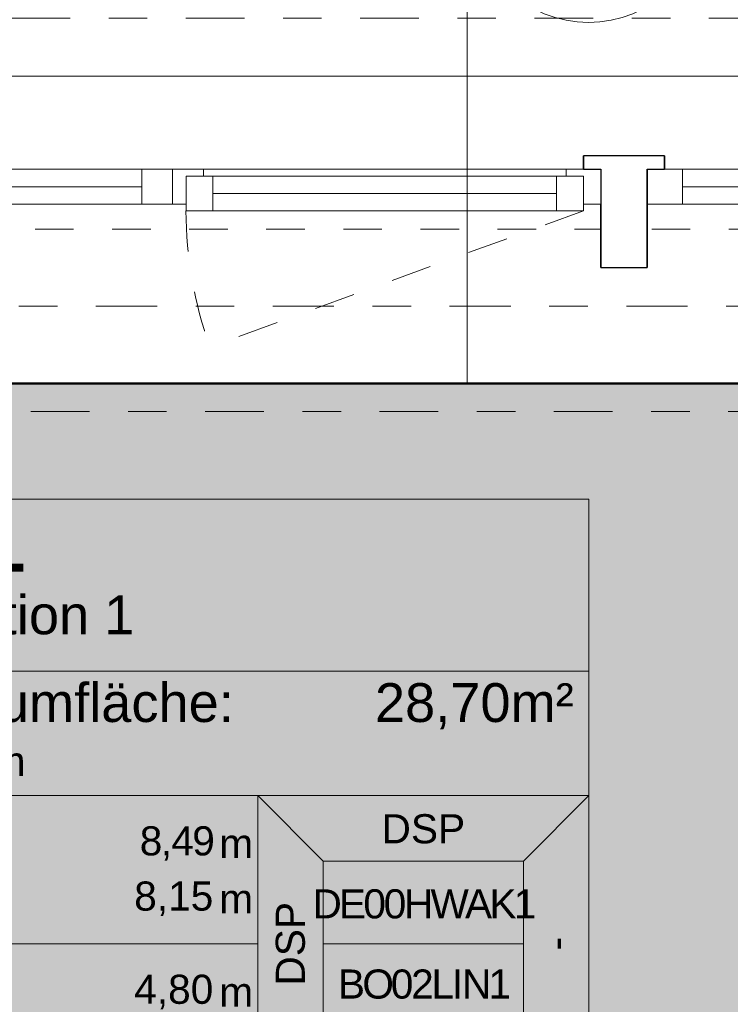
# Model space of a CAD drawing. Header units: metres. Extents: x -180 to 4, y -49 to 6.
# Tile 177 of 256: x -174.36 to -172.52, y -2.26 to 0.3. Entities that reach past the tile are written whole.
import ezdxf

# ---------------------------------------------------------------- set-up
doc = ezdxf.new("R2010")
doc.units = ezdxf.units.M
doc.header["$LTSCALE"] = 0.05
doc.header["$PDMODE"] = 1
doc.header["$PDSIZE"] = -2
for name, pattern in [('ISO-10 Strichpunktlinie', [4.699, 3.048, -0.762, 0.127, -0.762]), ('Linienart-20', [2.116531, 1.058062, -1.058469]), ('Linienart-34', [4.233, 2.116, -2.117]), ('Linienart-53', [5.291531, 3.175, -1.058062, 0.352704, -0.705764])]:
    doc.linetypes.add(name, pattern=pattern)
doc.layers.get('0').update_dxf_attribs({"lineweight": 25})
for name, color, linetype, lineweight, true_color in [('30 -33 Aussenwände- 7 Fassade_ Elemente', 7, 'Continuous', 9, 0x00aacc), ('30 -35 Decken- 1 Konstruktion-Träger- Stahlbeton', 7, 'Continuous', 13, 0x33aa00), ('70 -72 Beschriftung- 7 Detailverweise', 7, 'Continuous', 9, 0x00dd00), ('70 -72 Beschriftung- 7 Detailverweise Linie', 7, 'Continuous', 9, 0x00dd00), ('70 -75 Raumstempel- 1 Raumstempel', 1, 'Continuous', 50, 0xff0000), ('70 -76 Bemaßung- 2 Allgemein', 7, 'Continuous', 5, 0x6666cc), ('CW-Unsichtbar', 7, 'Continuous', 9, 0x599559)]:
    doc.layers.add(name, color=color, linetype=linetype, lineweight=lineweight, true_color=true_color)
doc.layers.add('70 -71 Achsen- 1 Gebäudeachsen', color=7, linetype='Linienart-53', lineweight=18)
doc.layers.add('Keine', color=7, linetype='Continuous', lineweight=9)
doc.styles.add('Arial', font='arial.ttf')
doc.styles.add('Arial (bold)', font='arialbd.ttf')
doc.dimstyles.new('k+k_klein', dxfattribs={"dimtxt": 0.100689, "dimasz": 0.05302, "dimexe": 0.05, "dimexo": 0.15, "dimgap": 0.005, "dimtad": 1, "dimdec": 3, "dimtxsty": 'Arial', "dimblk": 'VW_SLASH-2', "dimblk1": 'VW_SLASH-2', "dimblk2": 'VW_SLASH-2', "dimcen": 0, "dimdle": 0.025, "dimadec": 3, "dimazin": 0, "dimtfac": 0.75, "dimtdec": 3, "dimtix": 1, "dimtmove": 0, "dimatfit": 0, "dimldrblk": 'VW_FILLEDARROW', "dimfxl": 0.1, "dimfxlon": 1, "dimfrac": 2, "dimtolj": 1, "dimarcsym": 0})

# ---------------------------------------------------------------- blocks, each defined once
blk = doc.blocks.new('Gruppe-2479')
at = {"color": 255, "linetype": 'Continuous', "lineweight": 9, "transparency": 33554687}
blk.add_wipeout([(-0.55, 0.035), (-0.55, -0.225), (0.55, -0.225), (0.55, 0.035)], dxfattribs=at).dxf.layer = '30 -33 Aussenwände- 7 Fassade_ Elemente'
at = {"layer": '30 -33 Aussenwände- 7 Fassade_ Elemente', "color": 7, "linetype": 'Continuous', "lineweight": 9, "transparency": 33554687, "flags": 128}
blk.add_lwpolyline([(-0.55, 0.035), (-0.55, -0.225), (0.55, -0.225), (0.55, 0.035)], dxfattribs=at)
blk = doc.blocks.new('Gruppe-2480')
at = {"color": 255, "linetype": 'Continuous', "lineweight": 9, "transparency": 33554687}
blk.add_wipeout([(-0.55, 0.125), (-0.55, 0.225), (0.55, 0.225), (0.55, 0.125)], dxfattribs=at).dxf.layer = '30 -33 Aussenwände- 7 Fassade_ Elemente'
at = {"layer": '30 -33 Aussenwände- 7 Fassade_ Elemente', "color": 7, "linetype": 'Continuous', "lineweight": 9, "transparency": 33554687, "flags": 128}
blk.add_lwpolyline([(-0.55, 0.125), (-0.55, 0.225), (0.55, 0.225), (0.55, 0.125)], dxfattribs=at)
blk = doc.blocks.new('Gruppe-2481')
at = {"color": 255, "linetype": 'Continuous', "lineweight": 5, "transparency": 33554687}
blk.add_wipeout([(-0.47, 0.1075), (-0.47, 0.125), (0.47, 0.125), (0.47, 0.1075)], dxfattribs=at).dxf.layer = '30 -33 Aussenwände- 7 Fassade_ Elemente'
blk = doc.blocks.new('Gruppe-2482')
at = {"layer": '30 -33 Aussenwände- 7 Fassade_ Elemente', "color": 7, "linetype": 'Continuous', "lineweight": 9, "transparency": 33554687}
blk.add_line((-0.47, 0.125), (0.47, 0.125), dxfattribs=at)
at = {"color": 255, "linetype": 'Continuous', "lineweight": 9, "transparency": 33554687}
blk.add_wipeout([(-0.47, 0.125), (0.47, 0.125), (0.47, 0.035), (-0.47, 0.035)], dxfattribs=at).dxf.layer = '30 -33 Aussenwände- 7 Fassade_ Elemente'
at = {"layer": '30 -33 Aussenwände- 7 Fassade_ Elemente', "color": 7, "linetype": 'Continuous', "lineweight": 9, "transparency": 33554687}
blk.add_line((0.47, 0.08), (-0.47, 0.08), dxfattribs=at)
at = {"layer": '30 -33 Aussenwände- 7 Fassade_ Elemente', "color": 7, "linetype": 'Continuous', "lineweight": 9, "transparency": 33554687, "flags": 128}
blk.add_lwpolyline([(-0.47, 0.125), (0.47, 0.125), (0.47, 0.035), (-0.47, 0.035)], close=True, dxfattribs=at)
blk = doc.blocks.new('Gruppe-2483')
at = {"color": 255, "linetype": 'Continuous', "lineweight": 9, "transparency": 33554687}
for points in [[(-0.55, 0.125), (-0.47, 0.125), (-0.47, 0.035), (-0.55, 0.035)], [(0.55, 0.125), (0.47, 0.125), (0.47, 0.035), (0.55, 0.035)]]:
    blk.add_wipeout(points, dxfattribs=at).dxf.layer = '30 -33 Aussenwände- 7 Fassade_ Elemente'
at = {"layer": '30 -33 Aussenwände- 7 Fassade_ Elemente', "color": 7, "linetype": 'Continuous', "lineweight": 9, "transparency": 33554687}
for p, q in [((-0.55, 0.035), (-0.55, 0.125)), ((-0.47, 0.035), (-0.47, 0.125)), ((0.47, 0.035), (0.47, 0.125)), ((0.55, 0.035), (0.55, 0.125))]:
    blk.add_line(p, q, dxfattribs=at)
at = {"layer": '30 -33 Aussenwände- 7 Fassade_ Elemente', "color": 7, "linetype": 'Continuous', "lineweight": 9, "transparency": 33554687, "flags": 128}
for points in [[(-0.55, 0.125), (-0.47, 0.125), (-0.47, 0.035), (-0.55, 0.035)], [(0.55, 0.125), (0.47, 0.125), (0.47, 0.035), (0.55, 0.035)]]:
    blk.add_lwpolyline(points, close=True, dxfattribs=at)
blk = doc.blocks.new('Gruppe-2484')
at = {"layer": '30 -33 Aussenwände- 7 Fassade_ Elemente', "color": 7, "transparency": 33554687}
for name in ['Gruppe-2480', 'Gruppe-2479']:
    blk.add_blockref(name, (0, 0), dxfattribs=at)
blk.add_blockref('Gruppe-2481', (0, 0), dxfattribs=at)
blk.add_blockref('Gruppe-2482', (0, 0), dxfattribs=at)
blk.add_blockref('Gruppe-2483', (0, 0), dxfattribs=at)
blk = doc.blocks.new('Fenster (2D)-94')
at = {"layer": 'CW-Unsichtbar', "linetype": 'Continuous', "lineweight": 5, "transparency": 33554687}
for p in [(-0.55, 0), (0.55, 0)]:
    blk.add_point(p, dxfattribs=at)
at = {"layer": '30 -33 Aussenwände- 7 Fassade_ Elemente', "color": 0, "flags": 1}
for tag in ['IFC_UUID', 'instanceID']:
    blk.add_attdef(tag, (-175.0643, -0.442), '', height=0.00018, dxfattribs=at)
at = {"layer": '30 -33 Aussenwände- 7 Fassade_ Elemente', "color": 7, "transparency": 33554687}
blk.add_blockref('Gruppe-2484', (0, 0), dxfattribs=at)
blk = doc.blocks.new('Gruppe-2497')
at = {"color": 255, "linetype": 'Continuous', "lineweight": 9, "transparency": 33554687}
blk.add_wipeout([(-0.55, 0.035), (-0.55, -0.225), (0.55, -0.225), (0.55, 0.035)], dxfattribs=at).dxf.layer = '30 -33 Aussenwände- 7 Fassade_ Elemente'
at = {"layer": '30 -33 Aussenwände- 7 Fassade_ Elemente', "color": 7, "linetype": 'Continuous', "lineweight": 9, "transparency": 33554687, "flags": 128}
blk.add_lwpolyline([(-0.55, 0.035), (-0.55, -0.225), (0.55, -0.225), (0.55, 0.035)], dxfattribs=at)
blk = doc.blocks.new('Gruppe-2498')
at = {"color": 255, "linetype": 'Continuous', "lineweight": 9, "transparency": 33554687}
blk.add_wipeout([(-0.55, 0.125), (-0.55, 0.225), (0.55, 0.225), (0.55, 0.125)], dxfattribs=at).dxf.layer = '30 -33 Aussenwände- 7 Fassade_ Elemente'
at = {"layer": '30 -33 Aussenwände- 7 Fassade_ Elemente', "color": 7, "linetype": 'Continuous', "lineweight": 9, "transparency": 33554687, "flags": 128}
blk.add_lwpolyline([(-0.55, 0.125), (-0.55, 0.225), (0.55, 0.225), (0.55, 0.125)], dxfattribs=at)
blk = doc.blocks.new('Gruppe-2499')
at = {"color": 255, "linetype": 'Continuous', "lineweight": 5, "transparency": 33554687}
blk.add_wipeout([(-0.47, 0.1075), (-0.47, 0.125), (0.47, 0.125), (0.47, 0.1075)], dxfattribs=at).dxf.layer = '30 -33 Aussenwände- 7 Fassade_ Elemente'
blk = doc.blocks.new('Gruppe-2500')
at = {"layer": '30 -33 Aussenwände- 7 Fassade_ Elemente', "color": 7, "linetype": 'Continuous', "lineweight": 9, "transparency": 33554687}
blk.add_line((-0.47, 0.125), (0.47, 0.125), dxfattribs=at)
at = {"color": 255, "linetype": 'Continuous', "lineweight": 9, "transparency": 33554687}
blk.add_wipeout([(-0.47, 0.125), (0.47, 0.125), (0.47, 0.035), (-0.47, 0.035)], dxfattribs=at).dxf.layer = '30 -33 Aussenwände- 7 Fassade_ Elemente'
at = {"layer": '30 -33 Aussenwände- 7 Fassade_ Elemente', "color": 7, "linetype": 'Continuous', "lineweight": 9, "transparency": 33554687}
blk.add_line((0.47, 0.08), (-0.47, 0.08), dxfattribs=at)
at = {"layer": '30 -33 Aussenwände- 7 Fassade_ Elemente', "color": 7, "linetype": 'Continuous', "lineweight": 9, "transparency": 33554687, "flags": 128}
blk.add_lwpolyline([(-0.47, 0.125), (0.47, 0.125), (0.47, 0.035), (-0.47, 0.035)], close=True, dxfattribs=at)
blk = doc.blocks.new('Gruppe-2501')
at = {"color": 255, "linetype": 'Continuous', "lineweight": 9, "transparency": 33554687}
for points in [[(-0.55, 0.125), (-0.47, 0.125), (-0.47, 0.035), (-0.55, 0.035)], [(0.55, 0.125), (0.47, 0.125), (0.47, 0.035), (0.55, 0.035)]]:
    blk.add_wipeout(points, dxfattribs=at).dxf.layer = '30 -33 Aussenwände- 7 Fassade_ Elemente'
at = {"layer": '30 -33 Aussenwände- 7 Fassade_ Elemente', "color": 7, "linetype": 'Continuous', "lineweight": 9, "transparency": 33554687}
for p, q in [((-0.55, 0.035), (-0.55, 0.125)), ((-0.47, 0.035), (-0.47, 0.125)), ((0.47, 0.035), (0.47, 0.125)), ((0.55, 0.035), (0.55, 0.125))]:
    blk.add_line(p, q, dxfattribs=at)
at = {"layer": '30 -33 Aussenwände- 7 Fassade_ Elemente', "color": 7, "linetype": 'Continuous', "lineweight": 9, "transparency": 33554687, "flags": 128}
for points in [[(-0.55, 0.125), (-0.47, 0.125), (-0.47, 0.035), (-0.55, 0.035)], [(0.55, 0.125), (0.47, 0.125), (0.47, 0.035), (0.55, 0.035)]]:
    blk.add_lwpolyline(points, close=True, dxfattribs=at)
blk = doc.blocks.new('Gruppe-2502')
at = {"layer": '30 -33 Aussenwände- 7 Fassade_ Elemente', "color": 7, "transparency": 33554687}
for name in ['Gruppe-2498', 'Gruppe-2497']:
    blk.add_blockref(name, (0, 0), dxfattribs=at)
blk.add_blockref('Gruppe-2499', (0, 0), dxfattribs=at)
blk.add_blockref('Gruppe-2500', (0, 0), dxfattribs=at)
blk.add_blockref('Gruppe-2501', (0, 0), dxfattribs=at)
blk = doc.blocks.new('Fenster (2D)-95')
at = {"layer": 'CW-Unsichtbar', "linetype": 'Continuous', "lineweight": 5, "transparency": 33554687}
for p in [(-0.55, 0), (0.55, 0)]:
    blk.add_point(p, dxfattribs=at)
at = {"layer": '30 -33 Aussenwände- 7 Fassade_ Elemente', "color": 0, "flags": 1}
for tag in ['IFC_UUID', 'instanceID']:
    blk.add_attdef(tag, (-172.721, -0.442), '', height=0.00018, dxfattribs=at)
at = {"layer": '30 -33 Aussenwände- 7 Fassade_ Elemente', "color": 7, "transparency": 33554687}
blk.add_blockref('Gruppe-2502', (0, 0), dxfattribs=at)
blk = doc.blocks.new('Gruppe-2539')
at = {"color": 255, "linetype": 'Continuous', "lineweight": 9, "transparency": 33554687}
blk.add_wipeout([(-0.55, 0.035), (-0.55, -0.225), (0.55, -0.225), (0.55, 0.035)], dxfattribs=at).dxf.layer = '30 -33 Aussenwände- 7 Fassade_ Elemente'
at = {"layer": '30 -33 Aussenwände- 7 Fassade_ Elemente', "color": 7, "linetype": 'Continuous', "lineweight": 9, "transparency": 33554687, "flags": 128}
blk.add_lwpolyline([(-0.55, 0.035), (-0.55, -0.225), (0.55, -0.225), (0.55, 0.035)], dxfattribs=at)
blk = doc.blocks.new('Gruppe-2540')
at = {"color": 255, "linetype": 'Continuous', "lineweight": 9, "transparency": 33554687}
blk.add_wipeout([(-0.55, 0.125), (-0.55, 0.225), (0.55, 0.225), (0.55, 0.125)], dxfattribs=at).dxf.layer = '30 -33 Aussenwände- 7 Fassade_ Elemente'
at = {"layer": '30 -33 Aussenwände- 7 Fassade_ Elemente', "color": 7, "linetype": 'Continuous', "lineweight": 9, "transparency": 33554687, "flags": 128}
blk.add_lwpolyline([(-0.55, 0.125), (-0.55, 0.225), (0.55, 0.225), (0.55, 0.125)], dxfattribs=at)
blk = doc.blocks.new('Gruppe-2541')
at = {"color": 255, "linetype": 'Continuous', "lineweight": 5, "transparency": 33554687}
blk.add_wipeout([(-0.47, 0.1075), (-0.47, 0.125), (0.47, 0.125), (0.47, 0.1075)], dxfattribs=at).dxf.layer = '30 -33 Aussenwände- 7 Fassade_ Elemente'
blk = doc.blocks.new('Gruppe-2542')
at = {"layer": '30 -33 Aussenwände- 7 Fassade_ Elemente', "color": 7, "linetype": 'Continuous', "lineweight": 9, "transparency": 33554687}
blk.add_line((-0.47, 0.125), (0.47, 0.125), dxfattribs=at)
at = {"color": 255, "linetype": 'Continuous', "lineweight": 9, "transparency": 33554687}
blk.add_wipeout([(-0.47, 0.125), (0.47, 0.125), (0.47, 0.035), (-0.47, 0.035)], dxfattribs=at).dxf.layer = '30 -33 Aussenwände- 7 Fassade_ Elemente'
at = {"layer": '30 -33 Aussenwände- 7 Fassade_ Elemente', "color": 7, "linetype": 'Continuous', "lineweight": 9, "transparency": 33554687}
blk.add_line((0.47, 0.08), (-0.47, 0.08), dxfattribs=at)
at = {"layer": '30 -33 Aussenwände- 7 Fassade_ Elemente', "color": 7, "linetype": 'Continuous', "lineweight": 9, "transparency": 33554687, "flags": 128}
blk.add_lwpolyline([(-0.47, 0.125), (0.47, 0.125), (0.47, 0.035), (-0.47, 0.035)], close=True, dxfattribs=at)
blk = doc.blocks.new('Gruppe-2543')
at = {"color": 255, "linetype": 'Continuous', "lineweight": 9, "transparency": 33554687}
for points in [[(-0.55, 0.125), (-0.47, 0.125), (-0.47, 0.035), (-0.55, 0.035)], [(0.55, 0.125), (0.47, 0.125), (0.47, 0.035), (0.55, 0.035)]]:
    blk.add_wipeout(points, dxfattribs=at).dxf.layer = '30 -33 Aussenwände- 7 Fassade_ Elemente'
at = {"layer": '30 -33 Aussenwände- 7 Fassade_ Elemente', "color": 7, "linetype": 'Continuous', "lineweight": 9, "transparency": 33554687}
for p, q in [((-0.55, 0.035), (-0.55, 0.125)), ((-0.47, 0.035), (-0.47, 0.125)), ((0.47, 0.035), (0.47, 0.125)), ((0.55, 0.035), (0.55, 0.125))]:
    blk.add_line(p, q, dxfattribs=at)
at = {"layer": '30 -33 Aussenwände- 7 Fassade_ Elemente', "color": 7, "linetype": 'Continuous', "lineweight": 9, "transparency": 33554687, "flags": 128}
for points in [[(-0.55, 0.125), (-0.47, 0.125), (-0.47, 0.035), (-0.55, 0.035)], [(0.55, 0.125), (0.47, 0.125), (0.47, 0.035), (0.55, 0.035)]]:
    blk.add_lwpolyline(points, close=True, dxfattribs=at)
blk = doc.blocks.new('Gruppe-2544')
at = {"layer": '30 -33 Aussenwände- 7 Fassade_ Elemente', "color": 7, "transparency": 33554687}
for name in ['Gruppe-2540', 'Gruppe-2539']:
    blk.add_blockref(name, (0, 0), dxfattribs=at)
blk.add_blockref('Gruppe-2541', (0, 0), dxfattribs=at)
blk.add_blockref('Gruppe-2542', (0, 0), dxfattribs=at)
blk.add_blockref('Gruppe-2543', (0, 0), dxfattribs=at)
blk = doc.blocks.new('Fenster (2D)-97')
at = {"layer": 'CW-Unsichtbar', "linetype": 'Continuous', "lineweight": 5, "transparency": 33554687}
for p in [(-0.55, 0), (0.55, 0)]:
    blk.add_point(p, dxfattribs=at)
at = {"layer": '30 -33 Aussenwände- 7 Fassade_ Elemente', "color": 0, "flags": 1}
for tag in ['IFC_UUID', 'instanceID']:
    blk.add_attdef(tag, (-173.9643, -0.442), '', height=0.00018, dxfattribs=at)
at = {"layer": '30 -33 Aussenwände- 7 Fassade_ Elemente', "color": 7, "transparency": 33554687}
blk.add_blockref('Gruppe-2544', (0, 0), dxfattribs=at)
blk = doc.blocks.new('Gruppe-2581')
at = {"color": 255}
blk.add_wipeout([(-171.621, -0.092), (-172.7327, -0.092), (-172.7327, -0.182), (-171.621, -0.182)], dxfattribs=at).dxf.layer = '30 -33 Aussenwände- 7 Fassade_ Elemente'
at = {"layer": '30 -33 Aussenwände- 7 Fassade_ Elemente', "flags": 128}
blk.add_lwpolyline([(-171.621, -0.092), (-172.7327, -0.092), (-172.7327, -0.182), (-171.621, -0.182)], close=True, dxfattribs=at)
at = {"color": 255, "lineweight": 18}
blk.add_wipeout([(-172.641, -0.092), (-172.7327, -0.092), (-172.7327, -0.182), (-172.641, -0.182)], dxfattribs=at).dxf.layer = '30 -33 Aussenwände- 7 Fassade_ Elemente'
at = {"layer": '30 -33 Aussenwände- 7 Fassade_ Elemente', "lineweight": 18}
blk.add_line((-171.701, -0.137), (-172.641, -0.137), dxfattribs=at)
at = {"layer": '30 -33 Aussenwände- 7 Fassade_ Elemente', "lineweight": 18, "flags": 128}
blk.add_lwpolyline([(-172.641, -0.092), (-172.7327, -0.092), (-172.7327, -0.182), (-172.641, -0.182)], close=True, dxfattribs=at)
blk = doc.blocks.new('Gruppe-2582')
at = {"color": 255}
blk.add_wipeout([(-173.9643, -0.092), (-175.076, -0.092), (-175.076, -0.182), (-173.9643, -0.182)], dxfattribs=at).dxf.layer = '30 -33 Aussenwände- 7 Fassade_ Elemente'
at = {"layer": '30 -33 Aussenwände- 7 Fassade_ Elemente', "flags": 128}
blk.add_lwpolyline([(-173.9643, -0.092), (-175.076, -0.092), (-175.076, -0.182), (-173.9643, -0.182)], close=True, dxfattribs=at)
at = {"color": 255, "lineweight": 18}
blk.add_wipeout([(-174.0443, -0.092), (-173.9643, -0.092), (-173.9643, -0.182), (-174.0443, -0.182)], dxfattribs=at).dxf.layer = '30 -33 Aussenwände- 7 Fassade_ Elemente'
at = {"layer": '30 -33 Aussenwände- 7 Fassade_ Elemente', "lineweight": 18}
blk.add_line((-174.0443, -0.137), (-174.9843, -0.137), dxfattribs=at)
at = {"layer": '30 -33 Aussenwände- 7 Fassade_ Elemente', "lineweight": 18, "flags": 128}
blk.add_lwpolyline([(-174.0443, -0.092), (-173.9643, -0.092), (-173.9643, -0.182), (-174.0443, -0.182)], close=True, dxfattribs=at)
at = {"color": 255}
blk.add_wipeout([(-172.8527, -0.092), (-173.9643, -0.092), (-173.9643, -0.182), (-172.8527, -0.182)], dxfattribs=at).dxf.layer = '30 -33 Aussenwände- 7 Fassade_ Elemente'
at = {"layer": '30 -33 Aussenwände- 7 Fassade_ Elemente', "flags": 128}
blk.add_lwpolyline([(-172.8527, -0.092), (-173.9643, -0.092), (-173.9643, -0.182), (-172.8527, -0.182)], close=True, dxfattribs=at)
at = {"color": 255, "lineweight": 18}
for points in [[(-173.9643, -0.092), (-173.8843, -0.092), (-173.8843, -0.182), (-173.9643, -0.182)], [(-172.8527, -0.092), (-172.9443, -0.092), (-172.9443, -0.182), (-172.8527, -0.182)]]:
    blk.add_wipeout(points, dxfattribs=at).dxf.layer = '30 -33 Aussenwände- 7 Fassade_ Elemente'
at = {"layer": '30 -33 Aussenwände- 7 Fassade_ Elemente', "lineweight": 18}
blk.add_line((-172.9443, -0.137), (-173.8843, -0.137), dxfattribs=at)
at = {"layer": '30 -33 Aussenwände- 7 Fassade_ Elemente', "lineweight": 18, "flags": 128}
for points in [[(-173.9643, -0.092), (-173.8843, -0.092), (-173.8843, -0.182), (-173.9643, -0.182)], [(-172.8527, -0.092), (-172.9443, -0.092), (-172.9443, -0.182), (-172.8527, -0.182)]]:
    blk.add_lwpolyline(points, close=True, dxfattribs=at)
blk = doc.blocks.new('Gruppe-2596')
at = {"layer": '30 -33 Aussenwände- 7 Fassade_ Elemente'}
for name, p in [('Fenster (2D)-94', (-174.5143, -0.217)), ('Fenster (2D)-95', (-172.171, -0.217))]:
    blk.add_blockref(name, p, dxfattribs=at)
blk.add_blockref('Fenster (2D)-97', (-173.4143, -0.217), dxfattribs=at)
at = {"color": 255}
blk.add_wipeout([(-167.821, 0.15), (-175.421, 0.15), (-175.421, -0.647), (-167.821, -0.647)], dxfattribs=at).dxf.layer = '30 -33 Aussenwände- 7 Fassade_ Elemente'
blk.add_wipeout([(-168.046, -0.092), (-168.046, -0.647), (-175.196, -0.647), (-175.196, -0.092), (-175.351, -0.092), (-175.351, 0.15), (-167.891, 0.15), (-167.891, -0.092)], dxfattribs=at).dxf.layer = '30 -33 Aussenwände- 7 Fassade_ Elemente'
at = {"layer": '30 -33 Aussenwände- 7 Fassade_ Elemente', "flags": 128}
blk.add_lwpolyline([(-168.046, -0.092), (-168.046, -0.647), (-175.196, -0.647), (-175.196, -0.092), (-175.351, -0.092), (-175.351, 0.15), (-167.891, 0.15), (-167.891, -0.092)], close=True, dxfattribs=at)
at = {"layer": '30 -33 Aussenwände- 7 Fassade_ Elemente', "color": 7}
for name in ['Gruppe-2582', 'Gruppe-2581']:
    blk.add_blockref(name, (0, 0), dxfattribs=at)
at = {"color": 255, "lineweight": 25}
blk.add_wipeout([(-172.6877, -0.057), (-172.6877, -0.092), (-172.7327, -0.092), (-172.7327, -0.347), (-172.8527, -0.347), (-172.8527, -0.092), (-172.8977, -0.092), (-172.8977, -0.057)], dxfattribs=at).dxf.layer = '30 -33 Aussenwände- 7 Fassade_ Elemente'
at = {"layer": '30 -33 Aussenwände- 7 Fassade_ Elemente', "lineweight": 25, "flags": 128}
blk.add_lwpolyline([(-172.6877, -0.057), (-172.6877, -0.092), (-172.7327, -0.092), (-172.7327, -0.347), (-172.8527, -0.347), (-172.8527, -0.092), (-172.8977, -0.092), (-172.8977, -0.057)], close=True, dxfattribs=at)
blk = doc.blocks.new('Gruppe-9721')
at = {"layer": '30 -35 Decken- 1 Konstruktion-Träger- Stahlbeton', "color": 7, "linetype": 'Linienart-20', "lineweight": 13, "transparency": 33554687}
for p, q in [((-160.421, -0.247), (-175.221, -0.247)), ((-160.421, -0.647), (-175.221, -0.647))]:
    blk.add_line(p, q, dxfattribs=at)
at = {"layer": '30 -35 Decken- 1 Konstruktion-Träger- Stahlbeton', "color": 0, "flags": 1}
for tag in ['IFC_UUID', 'instanceID']:
    blk.add_attdef(tag, (-175.221, -0.647), '', height=0.00018, dxfattribs=at)
blk = doc.blocks.new('Gruppe-11605')
at = {"color": 255}
blk.add_wipeout([(-173.9643, -0.092), (-175.076, -0.092), (-175.076, -0.182), (-173.9643, -0.182)], dxfattribs=at).dxf.layer = '30 -33 Aussenwände- 7 Fassade_ Elemente'
at = {"layer": '30 -33 Aussenwände- 7 Fassade_ Elemente', "flags": 128}
blk.add_lwpolyline([(-173.9643, -0.092), (-175.076, -0.092), (-175.076, -0.182), (-173.9643, -0.182)], close=True, dxfattribs=at)
at = {"color": 255, "lineweight": 18}
for points in [[(-175.076, -0.092), (-174.986, -0.092), (-174.986, -0.182), (-175.076, -0.182)], [(-174.0443, -0.092), (-173.9643, -0.092), (-173.9643, -0.182), (-174.0443, -0.182)]]:
    blk.add_wipeout(points, dxfattribs=at).dxf.layer = '30 -33 Aussenwände- 7 Fassade_ Elemente'
at = {"layer": '30 -33 Aussenwände- 7 Fassade_ Elemente', "lineweight": 18}
blk.add_line((-174.0443, -0.137), (-174.986, -0.137), dxfattribs=at)
at = {"layer": '30 -33 Aussenwände- 7 Fassade_ Elemente', "lineweight": 18, "flags": 128}
for points in [[(-175.076, -0.092), (-174.986, -0.092), (-174.986, -0.182), (-175.076, -0.182)], [(-174.0443, -0.092), (-173.9643, -0.092), (-173.9643, -0.182), (-174.0443, -0.182)]]:
    blk.add_lwpolyline(points, close=True, dxfattribs=at)
at = {"color": 255}
blk.add_wipeout([(-172.8527, -0.092), (-173.9643, -0.092), (-173.9643, -0.182), (-172.8527, -0.182)], dxfattribs=at).dxf.layer = '30 -33 Aussenwände- 7 Fassade_ Elemente'
at = {"layer": '30 -33 Aussenwände- 7 Fassade_ Elemente', "flags": 128}
blk.add_lwpolyline([(-172.8527, -0.092), (-173.9643, -0.092), (-173.9643, -0.182), (-172.8527, -0.182)], close=True, dxfattribs=at)
at = {"color": 255, "lineweight": 18}
for points in [[(-173.9643, -0.092), (-173.8843, -0.092), (-173.8843, -0.182), (-173.9643, -0.182)], [(-172.9427, -0.092), (-172.8527, -0.092), (-172.8527, -0.182), (-172.9427, -0.182)]]:
    blk.add_wipeout(points, dxfattribs=at).dxf.layer = '30 -33 Aussenwände- 7 Fassade_ Elemente'
at = {"layer": '30 -33 Aussenwände- 7 Fassade_ Elemente', "lineweight": 18, "flags": 128}
for points in [[(-173.9643, -0.092), (-173.8843, -0.092), (-173.8843, -0.182), (-173.9643, -0.182)], [(-172.9427, -0.092), (-172.8527, -0.092), (-172.8527, -0.182), (-172.9427, -0.182)]]:
    blk.add_lwpolyline(points, close=True, dxfattribs=at)
at = {"color": 255}
blk.add_wipeout([(-172.8977, -0.1095), (-173.9293, -0.1095), (-173.9293, -0.1995), (-172.8977, -0.1995)], dxfattribs=at).dxf.layer = '30 -33 Aussenwände- 7 Fassade_ Elemente'
at = {"layer": '30 -33 Aussenwände- 7 Fassade_ Elemente', "flags": 128}
blk.add_lwpolyline([(-172.8977, -0.1095), (-173.9293, -0.1095), (-173.9293, -0.1995), (-172.8977, -0.1995)], close=True, dxfattribs=at)
at = {"color": 255, "lineweight": 18}
for points in [[(-173.9293, -0.1095), (-173.8593, -0.1095), (-173.8593, -0.1995), (-173.9293, -0.1995)], [(-172.9677, -0.1095), (-172.8977, -0.1095), (-172.8977, -0.1995), (-172.9677, -0.1995)]]:
    blk.add_wipeout(points, dxfattribs=at).dxf.layer = '30 -33 Aussenwände- 7 Fassade_ Elemente'
at = {"layer": '30 -33 Aussenwände- 7 Fassade_ Elemente', "lineweight": 18}
blk.add_line((-173.8593, -0.1545), (-172.9677, -0.1545), dxfattribs=at)
at = {"layer": '30 -33 Aussenwände- 7 Fassade_ Elemente', "linetype": 'Linienart-34'}
blk.add_line((-172.8977, -0.1995), (-173.8671, -0.5524), dxfattribs=at)
at = {"layer": '30 -33 Aussenwände- 7 Fassade_ Elemente', "lineweight": 18, "flags": 128}
for points in [[(-173.9293, -0.1095), (-173.8593, -0.1095), (-173.8593, -0.1995), (-173.9293, -0.1995)], [(-172.9677, -0.1095), (-172.8977, -0.1095), (-172.8977, -0.1995), (-172.9677, -0.1995)]]:
    blk.add_lwpolyline(points, close=True, dxfattribs=at)
at = {"layer": '30 -33 Aussenwände- 7 Fassade_ Elemente', "linetype": 'Linienart-34'}
blk.add_arc((-172.8977, -0.1995), 1.0317, 180, 200, dxfattribs=at)
blk = doc.blocks.new('Gruppe-11606')
at = {"layer": '30 -33 Aussenwände- 7 Fassade_ Elemente', "color": 7}
blk.add_blockref('Gruppe-11605', (0, 0), dxfattribs=at)
at = {"color": 255, "lineweight": 25}
blk.add_wipeout([(-172.8977, -0.057), (-172.8977, -0.092), (-172.8527, -0.092), (-172.8527, -0.347), (-172.7327, -0.347), (-172.7327, -0.092), (-172.6877, -0.092), (-172.6877, -0.057)], dxfattribs=at).dxf.layer = '30 -33 Aussenwände- 7 Fassade_ Elemente'
at = {"layer": '30 -33 Aussenwände- 7 Fassade_ Elemente', "lineweight": 25, "flags": 128}
blk.add_lwpolyline([(-172.8977, -0.057), (-172.8977, -0.092), (-172.8527, -0.092), (-172.8527, -0.347), (-172.7327, -0.347), (-172.7327, -0.092), (-172.6877, -0.092), (-172.6877, -0.057)], close=True, dxfattribs=at)
blk = doc.blocks.new('_01-OG1_Tragwerk (2D)')
at = {"layer": '30 -33 Aussenwände- 7 Fassade_ Elemente', "color": 7}
blk.add_blockref('Gruppe-2596', (0, 0), dxfattribs=at)
at = {"layer": '30 -35 Decken- 1 Konstruktion-Träger- Stahlbeton'}
blk.add_blockref('Gruppe-9721', (0, 0), dxfattribs=at)
at = {"layer": '30 -33 Aussenwände- 7 Fassade_ Elemente', "color": 7}
blk.add_blockref('Gruppe-11606', (0, 0), dxfattribs=at)
blk = doc.blocks.new('Gruppe-13128')
at = {"layer": '70 -75 Raumstempel- 1 Raumstempel', "color": 7, "linetype": 'Continuous', "lineweight": 9, "transparency": 33554687}
for p, q in [((-175.021, -0.947), (-175.021, -2.4847)), ((-172.8843, -0.947), (-175.021, -0.947)), ((-172.8843, -2.4847), (-172.8843, -0.947)), ((-172.8843, -1.3938), (-175.021, -1.3938)), ((-175.021, -1.7159), (-173.7428, -1.7159)), ((-173.5732, -1.8863), (-173.7428, -1.7159)), ((-172.8843, -1.7159), (-173.7428, -1.7159)), ((-173.7428, -1.7159), (-173.7428, -2.4847)), ((-173.7428, -1.7159), (-172.8843, -1.7159)), ((-173.0539, -1.8863), (-172.8843, -1.7159)), ((-173.5732, -2.3143), (-173.5732, -1.8863)), ((-173.5732, -1.8863), (-173.0539, -1.8863)), ((-173.0539, -2.3143), (-173.0539, -1.8863)), ((-175.021, -2.1003), (-173.7428, -2.1003)), ((-173.0539, -2.1003), (-173.5732, -2.1003)), ((-173.5732, -2.3143), (-173.7428, -2.4847)), ((-173.5732, -2.3143), (-173.0539, -2.3143)), ((-173.0539, -2.3143), (-172.8843, -2.4847)), ((-172.8843, -2.4847), (-175.021, -2.4847))]:
    blk.add_line(p, q, dxfattribs=at)
for points in [[(-174.5217, -1.8656), (-174.5524, -1.8123), (-174.5832, -1.8656)], [(-174.5217, -2.3438), (-174.5524, -2.3971), (-174.5832, -2.3438)]]:
    blk.add_solid(points, dxfattribs=at)
at = {"layer": '70 -75 Raumstempel- 1 Raumstempel', "color": 7, "transparency": 33554687}
for s, insert, char_height, attachment_point, rotation, line_spacing_factor, style in [('D1.011', (-174.97, -1.0668), 0.13845, 4, 0, 0.971658, 'Arial (bold)'), ('Multifunktion 1', (-174.97, -1.1971), 0.100689, 1, 0, 0.970891, 'Arial'), ('28,70m²', (-172.9233, -1.4245), 0.10069, 3, 0, 0.96878, 'Arial'), ('Netto Raumfläche:', (-174.97, -1.4245), 0.100689, 1, 0, 0.96878, 'Arial'), ('DSP', (-173.3136, -1.8026), 0.07552, 5, 0, 0.973705, 'Arial'), ('{\\T0.9;DE00HWAK1}', (-173.3136, -1.9973), 0.075516, 5, 0, 0.973705, 'Arial'), ('DSP', (-173.6582, -2.1003), 0.07552, 5, 90, 0.973705, 'Arial'), ('-', (-172.9692, -2.1003), 0.0755, 5, 90, 0.973705, 'Arial'), ('{\\T0.9;BO02LIN1}', (-173.3136, -2.2053), 0.075516, 5, 0, 0.973705, 'Arial'), ('Anstr.', (-173.3136, -2.4008), 0.07552, 5, 0, 0.973705, 'Arial')]:
    blk.add_mtext(s, dxfattribs=dict(at, insert=insert, char_height=char_height, attachment_point=attachment_point, rotation=rotation, line_spacing_factor=line_spacing_factor, style=style))
at = {"layer": '70 -75 Raumstempel- 1 Raumstempel', "color": 7, "transparency": 33554687, "rotation": 0, "style": 'Arial'}
for s, insert, char_height, width, attachment_point, line_spacing_factor in [('LRH = 3,35m', (-174.97, -1.5894), 0.075516, 2.046762, 1, 0.968077), ('UK RD', (-174.976, -1.8404), 0.07552, 0.3787, 4, 0.973705), ('{\\T0.93;8,49}', (-173.8585, -1.8404), 0.075516, 0.640583, 6, 0.973705), ('m', (-173.7553, -1.8404), 0.0755, 0.105423, 6, 0.973705), ('UK FD', (-174.976, -1.9836), 0.07552, 0.3787, 4, 0.973705), ('8,15', (-173.8585, -1.9836), 0.07552, 0.640583, 6, 0.973705), ('m', (-173.7553, -1.9836), 0.0755, 0.105423, 6, 0.973705), ('OK FFB', (-174.976, -2.2253), 0.07552, 0.401981, 4, 0.973705), ('4,80', (-173.8585, -2.2253), 0.07552, 0.640583, 6, 0.973705), ('m', (-173.7553, -2.2253), 0.0755, 0.105423, 6, 0.973705), ('OK RB', (-174.976, -2.3673), 0.07552, 0.401981, 4, 0.973705), ('4,60', (-173.8585, -2.3673), 0.07552, 0.640583, 6, 0.973705), ('m', (-173.7553, -2.3673), 0.0755, 0.105423, 6, 0.973705)]:
    blk.add_mtext(s, dxfattribs=dict(at, insert=insert, char_height=char_height, width=width, attachment_point=attachment_point, line_spacing_factor=line_spacing_factor))
at = {"color": 255, "linetype": 'Continuous', "lineweight": 9, "transparency": 33554687}
for points in [[(-174.5174, -2.0021), (-174.5482, -1.9488), (-174.579, -2.0021)], [(-174.5217, -2.2002), (-174.5524, -2.2535), (-174.5832, -2.2002)]]:
    blk.add_wipeout(points, dxfattribs=at).dxf.layer = '70 -75 Raumstempel- 1 Raumstempel'
at = {"layer": '70 -75 Raumstempel- 1 Raumstempel', "color": 7, "linetype": 'Continuous', "lineweight": 9, "transparency": 33554687, "flags": 128}
for points in [[(-174.5174, -2.0021), (-174.5482, -1.9488), (-174.579, -2.0021)], [(-174.5217, -2.2002), (-174.5524, -2.2535), (-174.5832, -2.2002)]]:
    blk.add_lwpolyline(points, close=True, dxfattribs=at)
blk = doc.blocks.new('Gruppe-13129')
at = {"layer": '70 -75 Raumstempel- 1 Raumstempel', "color": 7, "transparency": 33554687}
blk.add_blockref('Gruppe-13128', (0, 0), dxfattribs=at)
blk = doc.blocks.new('Gruppe-14936')
at = {"layer": '70 -72 Beschriftung- 7 Detailverweise'}
blk.add_line((-172.5849, 0.5887), (-173.1849, 0.5887), dxfattribs=at)
at = {"layer": '70 -72 Beschriftung- 7 Detailverweise', "flags": 128}
blk.add_lwpolyline([(-172.5849, 0.5887), (-172.5863, 0.5593), (-172.5906, 0.5302), (-172.5978, 0.5016), (-172.6077, 0.4739), (-172.6203, 0.4473), (-172.6354, 0.4221), (-172.653, 0.3984), (-172.6727, 0.3766), (-172.6946, 0.3568), (-172.7182, 0.3393), (-172.7435, 0.3241), (-172.7701, 0.3116), (-172.7978, 0.3016), (-172.8263, 0.2945), (-172.8555, 0.2902), (-172.8849, 0.2887), (-172.9143, 0.2902), (-172.9434, 0.2945), (-172.972, 0.3016), (-172.9997, 0.3116), (-173.0263, 0.3241), (-173.0515, 0.3393), (-173.0752, 0.3568), (-173.097, 0.3766), (-173.1168, 0.3984), (-173.1343, 0.4221), (-173.1495, 0.4473), (-173.162, 0.4739), (-173.172, 0.5016), (-173.1791, 0.5302), (-173.1834, 0.5593), (-173.1849, 0.5887), (-173.1834, 0.6181), (-173.1791, 0.6473), (-173.172, 0.6758), (-173.162, 0.7035), (-173.1495, 0.7301), (-173.1343, 0.7554), (-173.1168, 0.779), (-173.097, 0.8009), (-173.0752, 0.8206), (-173.0515, 0.8382), (-173.0263, 0.8533), (-172.9997, 0.8659), (-172.972, 0.8758), (-172.9434, 0.883), (-172.9143, 0.8873), (-172.8849, 0.8887), (-172.8555, 0.8873), (-172.8263, 0.883), (-172.7978, 0.8758), (-172.7701, 0.8659), (-172.7435, 0.8533), (-172.7182, 0.8382), (-172.6946, 0.8206), (-172.6727, 0.8009), (-172.653, 0.779), (-172.6354, 0.7554), (-172.6203, 0.7301), (-172.6077, 0.7035), (-172.5978, 0.6758), (-172.5906, 0.6473), (-172.5863, 0.6181)], close=True, dxfattribs=at)
at = {"layer": '70 -72 Beschriftung- 7 Detailverweise'}
blk.add_point((-172.8849, 0.5887), dxfattribs=at)
at = {"layer": '70 -72 Beschriftung- 7 Detailverweise', "line_spacing_factor": 0.96878, "style": 'Arial'}
for s, insert, char_height, attachment_point in [('D', (-172.8849, 0.5933), 0.1007, 8), ('FA_115', (-172.8849, 0.5621), 0.10069, 2)]:
    blk.add_mtext(s, dxfattribs=dict(at, insert=insert, char_height=char_height, attachment_point=attachment_point))
blk = doc.blocks.new('Gruppe-14937')
at = {"layer": '70 -72 Beschriftung- 7 Detailverweise', "transparency": 33554687}
for q in [(-173.2, -0.647), (-172.8849, 0.5887)]:
    blk.add_line((-173.2, 0.5887), q, dxfattribs=at)
at = {"layer": '70 -72 Beschriftung- 7 Detailverweise', "color": 7, "transparency": 33554687}
blk.add_blockref('Gruppe-14936', (0, 0), dxfattribs=at)
blk = doc.blocks.new('_OG1_2D (2D)')
at = {"layer": '70 -75 Raumstempel- 1 Raumstempel', "linetype": 'Continuous', "lineweight": 0, "true_color": 0xff0000}
blk.add_hatch(color=1, dxfattribs=at).paths.add_polyline_path([(-171.67099996, -8.73204198), (-171.67099996, -0.64704198), (-175.22099996, -0.64704198), (-175.22099996, -8.73204198)])
at = {"layer": '70 -72 Beschriftung- 7 Detailverweise Linie', "linetype": 'ISO-10 Strichpunktlinie', "flags": 128}
blk.add_lwpolyline([(-167.84599996, -0.72), (-175.35437786, -0.72), (-175.35437786, 0.3), (-167.84599996, 0.3)], close=True, dxfattribs=at)
at = {"layer": '70 -75 Raumstempel- 1 Raumstempel', "flags": 128}
blk.add_lwpolyline([(-171.67099996, -8.73204198), (-171.67099996, -0.64704198), (-175.22099996, -0.64704198), (-175.22099996, -8.73204198)], close=True, dxfattribs=at)
at = {"layer": '70 -72 Beschriftung- 7 Detailverweise'}
blk.add_blockref('Gruppe-14937', (0, 0), dxfattribs=at)
at = {"layer": '70 -75 Raumstempel- 1 Raumstempel', "transparency": 33554687}
blk.add_blockref('Gruppe-13129', (0, 0), dxfattribs=at)
blk = doc.blocks.new('VW_SLASH-2')
at = {"color": 0, "linetype": 'ByBlock', "lineweight": -2, "transparency": 16777216}
blk.add_line((0.472, 0), (-1, 0), dxfattribs=at)
at = {"color": 0, "lineweight": 5, "transparency": 16777216, "flags": 128}
blk.add_lwpolyline([(0.5, 0.5), (-0.5, -0.5)], dxfattribs=at)
blk = doc.blocks.new('*D16420')
at = {"layer": '70 -76 Bemaßung- 2 Allgemein', "color": 0, "lineweight": -2}
for p, q in [((-175.136, 1.8), (-175.136, 1.95)), ((-172.7927, 1.8), (-172.7927, 1.95)), ((-172.8457, 1.9), (-175.083, 1.9))]:
    blk.add_line(p, q, dxfattribs=at)
at = {"layer": 'Defpoints', "color": 0}
for p in [(-175.136, 1.9), (-175.136, -0.347), (-172.7927, -0.347)]:
    blk.add_point(p, dxfattribs=at)
at = {"layer": '70 -76 Bemaßung- 2 Allgemein', "color": 0, "lineweight": -2, "xscale": 0.05302001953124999, "yscale": 0.05302001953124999, "zscale": 0.05302001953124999, "rotation": 180}
blk.add_blockref('VW_SLASH-2', (-175.136, 1.9), dxfattribs=at)
at = {"layer": '70 -76 Bemaßung- 2 Allgemein', "color": 0, "lineweight": -2, "xscale": 0.05302001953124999, "yscale": 0.05302001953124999, "zscale": 0.05302001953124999}
blk.add_blockref('VW_SLASH-2', (-172.7927, 1.9), dxfattribs=at)
at = {"layer": '70 -76 Bemaßung- 2 Allgemein', "color": 0, "insert": (-173.9643, 1.9881), "char_height": 0.100689, "attachment_point": 5, "style": 'Arial'}
blk.add_mtext('\\A1;2,34\\S3^ ;', dxfattribs=at)
blk = doc.blocks.new('VW_FILLEDARROW')
at = {"linetype": 'Continuous', "lineweight": 0, "transparency": 16777216}
blk.add_hatch(color=0, dxfattribs=at).paths.add_polyline_path([(-2.829, 0.758), (0, 0), (-2.829, -0.758)])
at = {"color": 0, "lineweight": 5, "transparency": 16777216, "flags": 128}
blk.add_lwpolyline([(-2.829, 0.758), (0, 0), (-2.829, -0.758)], close=True, dxfattribs=at)
blk = doc.blocks.new('*D16421')
at = {"layer": '70 -76 Bemaßung- 2 Allgemein', "color": 0, "lineweight": -2}
for p, q in [((-172.7927, 1.8), (-172.7927, 1.95)), ((-170.4493, 1.8), (-170.4493, 1.95)), ((-170.5024, 1.9), (-172.7396, 1.9))]:
    blk.add_line(p, q, dxfattribs=at)
at = {"layer": 'Defpoints', "color": 0}
for p in [(-172.7927, 1.9), (-172.7927, -0.347), (-170.4493, -0.347)]:
    blk.add_point(p, dxfattribs=at)
at = {"layer": '70 -76 Bemaßung- 2 Allgemein', "color": 0, "lineweight": -2, "xscale": 0.05302001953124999, "yscale": 0.05302001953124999, "zscale": 0.05302001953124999, "rotation": 180}
blk.add_blockref('VW_SLASH-2', (-172.7927, 1.9), dxfattribs=at)
at = {"layer": '70 -76 Bemaßung- 2 Allgemein', "color": 0, "lineweight": -2, "xscale": 0.05302001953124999, "yscale": 0.05302001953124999, "zscale": 0.05302001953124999}
blk.add_blockref('VW_SLASH-2', (-170.4493, 1.9), dxfattribs=at)
at = {"layer": '70 -76 Bemaßung- 2 Allgemein', "color": 0, "insert": (-171.621, 1.9881), "char_height": 0.100689, "attachment_point": 5, "style": 'Arial'}
blk.add_mtext('\\A1;2,34\\S3^ ;', dxfattribs=at)
blk = doc.blocks.new('_Achsen (3D)')
at = {"layer": '70 -71 Achsen- 1 Gebäudeachsen', "transparency": 33554687}
blk.add_line((-179.668, -0.447), (3.826, -0.447), dxfattribs=at)
blk = doc.blocks.new('Gruppe-15262')
at = {"layer": '70 -76 Bemaßung- 2 Allgemein'}
for base, p1, p2, picture, middle in [((-175.136, 1.9), (-172.7927, -0.347), (-175.136, -0.347), '*D16420', (-173.9643, 1.9881)), ((-172.7927, 1.9), (-170.4493, -0.347), (-172.7927, -0.347), '*D16421', (-171.621, 1.9881))]:
    dim = blk.add_linear_dim(base=base, p1=p1, p2=p2, text='2,34\\S3^ ;', dimstyle='k+k_klein', override={"dimtxt": 0.100689, "dimgap": 0.01, "dimpost": '<>', "dimtxsty": 'Arial', "dimtmove": 2}, dxfattribs=at)
    dim.commit()
    dim.dimension.update_dxf_attribs({"geometry": picture, "text_midpoint": middle})
blk = doc.blocks.new('_OG1_2D Bemaßung_ Beschriftung (2D)')
at = {"layer": '70 -76 Bemaßung- 2 Allgemein'}
blk.add_blockref('Gruppe-15262', (0, 0), dxfattribs=at)

msp = doc.modelspace()

# ---------------------------------------------------------------- block references
at = {"layer": 'Keine', "color": 1}
msp.add_blockref('_01-OG1_Tragwerk (2D)', (0, 0), dxfattribs=at)

# ---------------------------------------------------------------- next in the draw order: block references
msp.add_blockref('_OG1_2D (2D)', (0, 0), dxfattribs=at)

# ---------------------------------------------------------------- next in the draw order: block references
msp.add_blockref('_OG1_2D Bemaßung_ Beschriftung (2D)', (0, 0), dxfattribs=at)

# ---------------------------------------------------------------- next in the draw order: block references
msp.add_blockref('_Achsen (3D)', (0, 0), dxfattribs=at)

doc.saveas('drawing.dxf')
